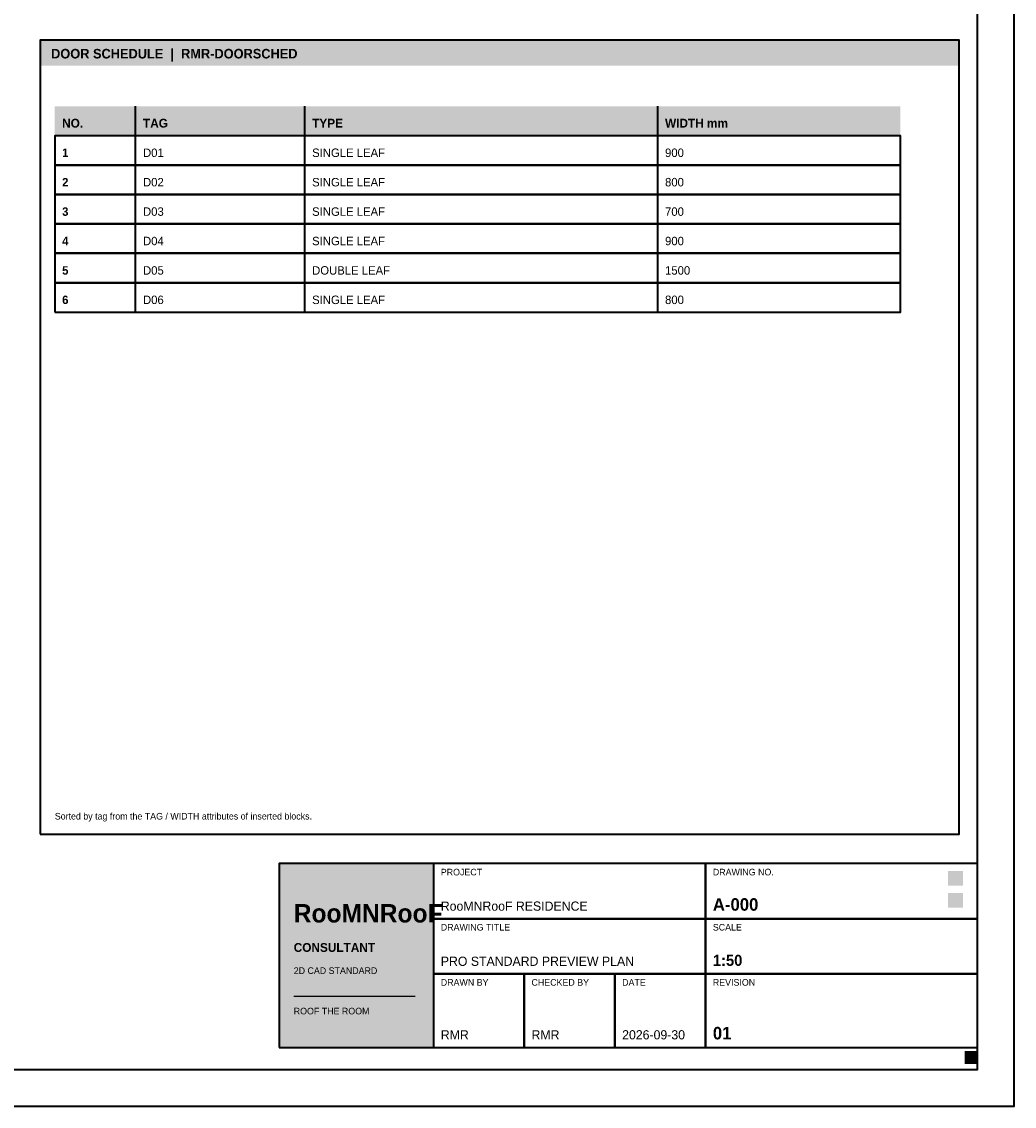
# Model space of a CAD drawing. Header units: millimetres. Extents: x 0 to 841, y 0 to 594.
# Tile 4 of 6: x 571 to 841, y 0 to 295. Entities that reach past the tile are written whole.
import ezdxf

# ---------------------------------------------------------------- set-up
doc = ezdxf.new("R2010")
doc.units = ezdxf.units.MM
for name, color, linetype, lineweight, true_color in [('RMR-A-FRAME', 7, 'Continuous', 35, 0x1f2a33), ('RMR-A-TEXT', 7, 'Continuous', 13, 0x1f2a33), ('RMR-PRES-KEY', 7, 'Continuous', 18, 0xd6a34c), ('RMR-PRES-NORTH', 7, 'Continuous', 18, 0x398982), ('RMR-PRES-TITLE', 7, 'Continuous', 25, 0xc65d48)]:
    doc.layers.add(name, color=color, linetype=linetype, lineweight=lineweight, true_color=true_color)
doc.styles.add('RMR-BODY', font='Aptos.ttf')
doc.styles.add('RMR-HEAD', font='Montserrat-SemiBold.ttf', dxfattribs={"width": 0.95})
doc.styles.add('RMR-LABEL', font='Aptos.ttf', dxfattribs={"width": 0.98})
doc.styles.add('RMR-NOTE', font='Aptos.ttf', dxfattribs={"width": 0.95})
doc.styles.add('RMR-NUMBER', font='Montserrat-SemiBold.ttf', dxfattribs={"width": 0.9})
doc.styles.add('RMR-TITLE', font='Montserrat-SemiBold.ttf', dxfattribs={"width": 0.92})

msp = doc.modelspace()

# ---------------------------------------------------------------- linework, layer by layer
at = {"layer": 'RMR-A-FRAME', "true_color": 0x1f2a33}
for p, q in [((602, 264), (602, 272)), ((648, 264), (648, 272)), ((744, 264), (744, 272))]:
    msp.add_line(p, q, dxfattribs=at)
at = {"layer": 'RMR-A-FRAME', "true_color": 0x566874}
for p, q in [((602, 256), (602, 264)), ((648, 256), (648, 264)), ((744, 256), (744, 264)), ((602, 248), (602, 256)), ((648, 248), (648, 256)), ((744, 248), (744, 256)), ((602, 240), (602, 248)), ((648, 240), (648, 248)), ((744, 240), (744, 248)), ((602, 232), (602, 240)), ((648, 232), (648, 240)), ((744, 232), (744, 240)), ((602, 224), (602, 232)), ((648, 224), (648, 232)), ((744, 224), (744, 232)), ((602, 216), (602, 224)), ((648, 216), (648, 224)), ((744, 216), (744, 224))]:
    msp.add_line(p, q, dxfattribs=at)
at = {"layer": 'RMR-A-FRAME', "true_color": 0x1f2a33}
for points in [[(0, 0), (841, 0), (841, 594), (0, 594), (0, 0)], [(641, 16), (831, 16), (831, 66), (641, 66), (641, 16)], [(683, 51), (757, 51), (757, 66), (683, 66), (683, 51)], [(757, 51), (831, 51), (831, 66), (757, 66), (757, 51)], [(683, 36), (757, 36), (757, 51), (683, 51), (683, 36)], [(757, 36), (831, 36), (831, 51), (757, 51), (757, 36)], [(683, 16), (707.67, 16), (707.67, 36), (683, 36), (683, 16)], [(707.67, 16), (732.33, 16), (732.33, 36), (707.67, 36), (707.67, 16)], [(732.33, 16), (757, 16), (757, 36), (732.33, 36), (732.33, 16)], [(757, 16), (831, 16), (831, 36), (757, 36), (757, 16)]]:
    msp.add_lwpolyline(points, dxfattribs=at)
at = {"layer": 'RMR-A-FRAME', "true_color": 0x398982}
msp.add_lwpolyline([(10, 10), (831, 10), (831, 584), (10, 584), (10, 10)], dxfattribs=at)
at = {"layer": 'RMR-A-FRAME', "true_color": 0x566874}
for points in [[(576, 74), (826, 74), (826, 290), (576, 290), (576, 74)], [(580, 256), (810, 256), (810, 264), (580, 264), (580, 256)], [(580, 248), (810, 248), (810, 256), (580, 256), (580, 248)], [(580, 240), (810, 240), (810, 248), (580, 248), (580, 240)], [(580, 232), (810, 232), (810, 240), (580, 240), (580, 232)], [(580, 224), (810, 224), (810, 232), (580, 232), (580, 224)], [(580, 216), (810, 216), (810, 224), (580, 224), (580, 216)]]:
    msp.add_lwpolyline(points, dxfattribs=at)
at = {"layer": 'RMR-PRES-KEY', "true_color": 0xd6a34c}
for points in [[(823, 54), (827, 54), (823, 58), (827, 58)], [(827.5, 11.5), (831, 11.5), (827.5, 15), (831, 15)]]:
    msp.add_solid(points, dxfattribs=at)
at = {"layer": 'RMR-PRES-NORTH', "true_color": 0x398982}
msp.add_solid([(823, 60), (827, 60), (823, 64), (827, 64)], dxfattribs=at)
at = {"layer": 'RMR-PRES-TITLE', "true_color": 0xd6a34c}
msp.add_line((645, 30), (678, 30), dxfattribs=at)
at = {"layer": 'RMR-PRES-TITLE', "true_color": 0xc65d48}
for points in [[(576, 283), (826, 283), (576, 290), (826, 290)], [(641, 16), (683, 16), (641, 66), (683, 66)]]:
    msp.add_solid(points, dxfattribs=at)
at = {"layer": 'RMR-PRES-TITLE', "true_color": 0xeee1c9}
msp.add_solid([(580, 264), (810, 264), (580, 272), (810, 272)], dxfattribs=at)

# ---------------------------------------------------------------- texts
at = {"layer": 'RMR-A-TEXT', "true_color": 0x1f2a33}
for s, height, style, p in [('NO.', 2.4, 'RMR-HEAD', (582, 266.2)), ('TAG', 2.4, 'RMR-HEAD', (604, 266.2)), ('TYPE', 2.4, 'RMR-HEAD', (650, 266.2)), ('WIDTH mm', 2.4, 'RMR-HEAD', (746, 266.2)), ('D01', 2.3, 'RMR-LABEL', (604, 258.2)), ('SINGLE LEAF', 2.3, 'RMR-BODY', (650, 258.2)), ('D02', 2.3, 'RMR-LABEL', (604, 250.2)), ('SINGLE LEAF', 2.3, 'RMR-BODY', (650, 250.2)), ('D03', 2.3, 'RMR-LABEL', (604, 242.2)), ('SINGLE LEAF', 2.3, 'RMR-BODY', (650, 242.2)), ('D04', 2.3, 'RMR-LABEL', (604, 234.2)), ('SINGLE LEAF', 2.3, 'RMR-BODY', (650, 234.2)), ('D05', 2.3, 'RMR-LABEL', (604, 226.2)), ('DOUBLE LEAF', 2.3, 'RMR-BODY', (650, 226.2)), ('D06', 2.3, 'RMR-LABEL', (604, 218.2)), ('SINGLE LEAF', 2.3, 'RMR-BODY', (650, 218.2)), ('RooMNRooF RESIDENCE', 2.5, 'RMR-BODY', (685, 53.2)), ('PRO STANDARD PREVIEW PLAN', 2.5, 'RMR-BODY', (685, 38.2)), ('1:50', 3, 'RMR-NUMBER', (759, 38.2)), ('RMR', 2.5, 'RMR-BODY', (685, 18.2)), ('RMR', 2.5, 'RMR-BODY', (709.67, 18.2)), ('2026-09-30', 2.5, 'RMR-BODY', (734.33, 18.2)), ('01', 3.4, 'RMR-NUMBER', (759, 18.2))]:
    msp.add_text(s, height=height, dxfattribs=dict(at, style=style)).set_placement(p)
at = {"layer": 'RMR-A-TEXT', "true_color": 0xc65d48, "style": 'RMR-NUMBER'}
for s, height, p in [('1', 2.3, (582, 258.2)), ('2', 2.3, (582, 250.2)), ('3', 2.3, (582, 242.2)), ('4', 2.3, (582, 234.2)), ('5', 2.3, (582, 226.2)), ('6', 2.3, (582, 218.2)), ('A-000', 3.4, (759, 53.2))]:
    msp.add_text(s, height=height, dxfattribs=at).set_placement(p)
at = {"layer": 'RMR-A-TEXT', "true_color": 0x566874}
for s, height, style, p in [('900', 2.3, 'RMR-BODY', (746, 258.2)), ('800', 2.3, 'RMR-BODY', (746, 250.2)), ('700', 2.3, 'RMR-BODY', (746, 242.2)), ('900', 2.3, 'RMR-BODY', (746, 234.2)), ('1500', 2.3, 'RMR-BODY', (746, 226.2)), ('800', 2.3, 'RMR-BODY', (746, 218.2)), ('Sorted by tag from the TAG / WIDTH attributes of inserted blocks.', 1.8, 'RMR-NOTE', (580, 78)), ('PROJECT', 1.8, 'RMR-NOTE', (685, 62.8)), ('DRAWING NO.', 1.8, 'RMR-NOTE', (759, 62.8)), ('DRAWING TITLE', 1.8, 'RMR-NOTE', (685, 47.8)), ('SCALE', 1.8, 'RMR-NOTE', (759, 47.8)), ('DRAWN BY', 1.8, 'RMR-NOTE', (685, 32.8)), ('CHECKED BY', 1.8, 'RMR-NOTE', (709.67, 32.8)), ('DATE', 1.8, 'RMR-NOTE', (734.33, 32.8)), ('REVISION', 1.8, 'RMR-NOTE', (759, 32.8))]:
    msp.add_text(s, height=height, dxfattribs=dict(at, style=style)).set_placement(p)
at = {"layer": 'RMR-PRES-TITLE', "true_color": 0xeee1c9}
for s, height, style, p in [('DOOR SCHEDULE  |  RMR-DOORSCHED', 2.6, 'RMR-HEAD', (579, 285)), ('RooMNRooF', 5, 'RMR-TITLE', (645, 50)), ('CONSULTANT', 2.4, 'RMR-HEAD', (645, 42)), ('2D CAD STANDARD', 1.8, 'RMR-NOTE', (645, 36)), ('ROOF THE ROOM', 1.8, 'RMR-NOTE', (645, 25))]:
    msp.add_text(s, height=height, dxfattribs=dict(at, style=style)).set_placement(p)

doc.saveas('drawing.dxf')
